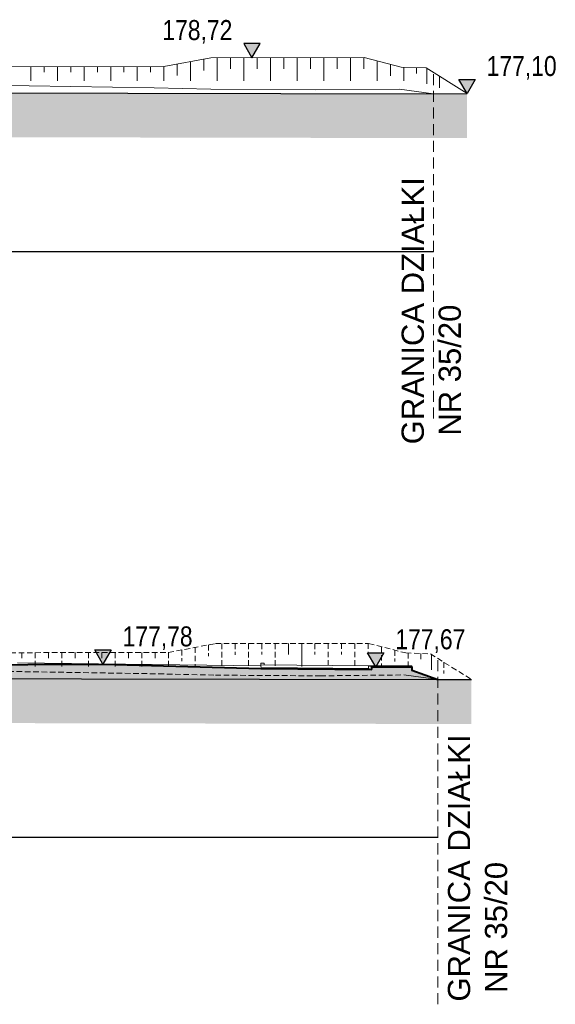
# Model space of a CAD drawing. Header units: metres. Extents: x 964 to 7125, y -212 to 9570.
# Tile 128 of 185: x 2180 to 2205, y 229 to 273. Entities that reach past the tile are written whole.
import ezdxf

# ---------------------------------------------------------------- set-up
doc = ezdxf.new("R2010")
doc.units = ezdxf.units.M
for name, pattern in [('( Dashed )', [0.75, 0.5, -0.25]), ('CIĄGłA', [0]), ('DASH', [0.75, 0.5, -0.25])]:
    doc.linetypes.add(name, pattern=pattern)
doc.layers.add('- AGP-1_OPISY', color=7, linetype='Continuous', lineweight=13)
doc.layers.add('AGP1_OPISY', color=7, linetype='Continuous', lineweight=13)
doc.layers.add('zz-odwodnienie', color=5, linetype='Continuous')
doc.styles.add('GENERATED_STYLE_2', font='arial.ttf')
doc.styles.get("Standard").update_dxf_attribs({"font": 'arial.ttf'})

# ---------------------------------------------------------------- blocks, each defined once
blk = doc.blocks.new('d_rzędna')
at = {"layer": 'zz-odwodnienie'}
blk.add_hatch(color=0, dxfattribs=at).paths.add_polyline_path([(0, 0), (0.369, 0.639), (-0.369, 0.639)])
at = {"layer": 'zz-odwodnienie', "color": 0}
for p, q in [((-0.369, 0.639), (0, 0)), ((0.369, 0.639), (-0.369, 0.639)), ((-0.369, 0.639), (0, 0)), ((0.369, 0.639), (-0.369, 0.639)), ((0, 0), (0.369, 0.639)), ((0, 0), (0.369, 0.639))]:
    blk.add_line(p, q, dxfattribs=at)

msp = doc.modelspace()

# ---------------------------------------------------------------- hatches: boundary and pattern name
at = {"transparency": 33554559}
h = msp.add_hatch(color=256, dxfattribs=at)
h.dxf.hatch_style = 1
h.paths.add_polyline_path([(2175.587, 270.041), (2150.945, 270.092), (2150.945, 268.092), (2175.587, 268.041)])
h.paths.add_polyline_path([(2200.622, 269.992), (2175.587, 270.041), (2175.587, 268.041), (2200.622, 267.992)])
at = {"lineweight": 9, "true_color": 0xed1f24}
h = msp.add_hatch(dxfattribs=at)
h.set_pattern_fill('AR-CONC', color=240, scale=0.001, angle=45)
h.set_pattern_definition([(95, (-231.1254, -784.56888), (0.14009465, 0.117553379), [0.01905, -0.20955]), (40, (-231.1254, -784.56888), (-0.160018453, 0.110176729), [0.01524, -0.167640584]), (145.451445, (-231.11373, -784.55909), (-0.019923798, 0.227730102), [0.016190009, -0.178090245]), (91.1842, (-231.16133, -784.53296), (0.221410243, 0.161953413), [0.028575, -0.314325]), (141.635558, (-231.14288, -784.51947), (-0.007086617, 0.342826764), [0.024285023, -0.267135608]), (36.184151, (-231.16133, -784.53296), (-0.007086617, 0.342826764), [0.022859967, -0.251459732]), (66, (-231.13439, -784.52398), (0.179519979, 0.034895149), [0.01905, -0.20955]), (11, (-231.13439, -784.52398), (-0.086539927, 0.173941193), [0.01524, -0.16764]), (116.451445, (-231.11943, -784.52108), (0.092980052, 0.208836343), [0.016190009, -0.178089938]), (82.5, (-231.125405, -784.568885), (-0.057605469, 0.0619734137), [0, -0.165608, 0, -0.17018, 0, -0.168275]), (52.5, (-231.125405, -784.568885), (-0.0235897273, 0.1180870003), [0, -0.097028, 0, -0.161798, 0, -0.064135]), (12.5, (-231.16546, -784.60894), (0.099927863, 0.0918261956), [0, -0.0635, 0, -0.19812, 0, -0.26289]), (2.5, (-231.18342, -784.6269), (0.0867639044, 0.122722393), [0, -0.08255, 0, -0.131572, 0, -0.18669])])
h.paths.add_polyline_path([(2177.341, 244.022), (2175.787, 244.049), (2175.787, 243.661), (2199.31, 243.612), (2197.781, 243.822), (2194.02, 243.782), (2189.289, 243.812), (2186.728, 243.872)], flags=17)
h.paths.add_polyline_path([(2198.131, 244.182), (2196.331, 244.182), (2196.331, 244.062), (2191.331, 244.112), (2184.23, 244.312), (2175.787, 244.271), (2175.787, 244.049), (2177.341, 244.022), (2186.728, 243.872), (2189.289, 243.812), (2194.02, 243.782), (2197.781, 243.822), (2199.31, 243.612), (2198.131, 244.032)])
h.paths.add_polyline_path([(2175.787, 244.271), (2174.082, 244.262), (2171.519, 244.246), (2170.85, 244.132), (2175.787, 244.049)])
at = {"transparency": 33554559}
h = msp.add_hatch(color=256, dxfattribs=at)
h.dxf.hatch_style = 1
h.paths.add_polyline_path([(2175.787, 243.661), (2151.144, 243.712), (2151.144, 241.712), (2175.787, 241.661)])
h.paths.add_polyline_path([(2200.821, 243.612), (2175.787, 243.661), (2175.787, 241.661), (2200.821, 241.612)])

# ---------------------------------------------------------------- linework, layer by layer
at = {"layer": '- AGP-1_OPISY', "color": 251, "linetype": 'CIĄGłA', "lineweight": 9, "true_color": 0x636466}
for points in [[(2170.651, 270.512), (2173.883, 271.062), (2178.735, 271.202), (2186.971, 271.212), (2189.09, 271.612), (2195.993, 271.622), (2197.661, 271.192)], [(2187.576, 271.326), (2187.576, 270.818)], [(2188.176, 271.44), (2188.176, 270.577)], [(2188.776, 271.553), (2188.776, 271.044)], [(2189.376, 271.613), (2189.376, 270.577)], [(2189.976, 271.613), (2189.976, 271.113)], [(2190.576, 271.614), (2190.576, 270.577)], [(2191.176, 271.615), (2191.176, 271.115)], [(2191.776, 271.616), (2191.776, 270.577)], [(2192.376, 271.617), (2192.376, 271.117)], [(2192.976, 271.618), (2192.976, 270.577)], [(2193.576, 271.619), (2193.576, 271.119)], [(2194.176, 271.62), (2194.176, 270.577)], [(2194.776, 271.62), (2194.776, 271.12)], [(2195.376, 271.621), (2195.376, 270.577)], [(2195.976, 271.622), (2195.976, 271.11)], [(2196.576, 271.472), (2196.576, 270.577)], [(2180.976, 271.205), (2180.976, 270.577)], [(2181.576, 271.206), (2181.576, 270.956)], [(2182.176, 271.206), (2182.176, 270.577)], [(2182.776, 271.207), (2182.776, 270.957)], [(2183.376, 271.208), (2183.376, 270.577)], [(2183.976, 271.209), (2183.976, 270.959)], [(2184.576, 271.209), (2184.576, 270.577)], [(2185.176, 271.21), (2185.176, 270.96)], [(2185.776, 271.211), (2185.776, 270.577)], [(2186.376, 271.211), (2186.376, 270.961)], [(2186.976, 271.213), (2186.976, 270.577)], [(2197.176, 271.317), (2197.176, 270.801)], [(2197.661, 271.192), (2198.775, 271.152)], [(2197.776, 271.188), (2197.776, 270.577)], [(2198.345, 271.168), (2198.345, 270.909)], [(2198.775, 271.152), (2200.622, 269.995), (2199.11, 269.992)], [(2198.818, 271.125), (2198.818, 270.432)], [(2170.651, 270.512), (2177.142, 270.402), (2186.529, 270.252), (2189.09, 270.192), (2193.82, 270.162), (2197.581, 270.202)], [(2199.375, 270.777), (2199.375, 270.26)], [(2197.581, 270.202), (2199.11, 269.992)], [(2197.781, 243.822), (2199.31, 243.612)]]:
    msp.add_lwpolyline(points, dxfattribs=at)
at = {"layer": '- AGP-1_OPISY', "color": 251, "linetype": 'CIĄGłA', "lineweight": 9, "ltscale": 0.5, "true_color": 0x636466}
for points in [[(2192.576, 245.237), (2192.576, 244.737)], [(2193.176, 245.238), (2193.176, 244.197)], [(2199.018, 244.746), (2199.018, 244.052)]]:
    msp.add_lwpolyline(points, dxfattribs=at)
at = {"layer": '- AGP-1_OPISY', "color": 242, "linetype": 'CIĄGłA', "lineweight": 40, "true_color": 0xcd2027}
for points in [[(2152.156, 244.162), (2158.219, 244.162), (2174.082, 244.262), (2184.23, 244.312), (2191.331, 244.112), (2196.331, 244.062)], [(2196.331, 244.062), (2196.331, 244.182)], [(2196.331, 244.182), (2198.131, 244.182), (2198.131, 244.032)], [(2198.131, 244.182), (2198.131, 244.032), (2199.31, 243.612)]]:
    msp.add_lwpolyline(points, dxfattribs=at)
at = {"color": 18, "linetype": 'DASH', "lineweight": 9, "true_color": 0x000000}
for points in [[(2199.11, 255.371), (2199.11, 270.942)], [(2199.31, 228.992), (2199.31, 244.563)]]:
    msp.add_lwpolyline(points, dxfattribs=at)
at = {"lineweight": 30}
for points in [[(2150.945, 270.092), (2199.11, 269.992)], [(2199.11, 269.992), (2200.622, 269.995)], [(2151.144, 243.712), (2199.31, 243.612)], [(2199.31, 243.612), (2200.821, 243.616)]]:
    msp.add_lwpolyline(points, dxfattribs=at)
at = {"color": 242, "true_color": 0xcd2027}
for points in [[(2150.945, 262.892), (2199.11, 262.892)], [(2151.144, 236.512), (2199.31, 236.512)]]:
    msp.add_lwpolyline(points, dxfattribs=at)
at = {"color": 251, "linetype": '( Dashed )', "lineweight": 20, "ltscale": 0.5, "true_color": 0x636466}
for points in [[(2170.85, 244.132), (2174.082, 244.682), (2178.934, 244.822), (2187.17, 244.832), (2189.289, 245.232), (2196.192, 245.242), (2197.861, 244.812)], [(2188.976, 245.173), (2188.976, 244.664)], [(2189.576, 245.233), (2189.576, 244.197)], [(2190.176, 245.234), (2190.176, 244.734)], [(2190.776, 245.235), (2190.776, 244.197)], [(2191.376, 245.236), (2191.376, 244.736)], [(2191.976, 245.236), (2191.976, 244.197)], [(2193.776, 245.239), (2193.776, 244.739)], [(2194.376, 245.24), (2194.376, 244.197)], [(2194.976, 245.241), (2194.976, 244.741)], [(2195.576, 245.242), (2195.576, 244.197)], [(2196.176, 245.242), (2196.176, 244.73)], [(2180.576, 244.824), (2180.576, 244.574)], [(2181.176, 244.825), (2181.176, 244.197)], [(2181.776, 244.826), (2181.776, 244.576)], [(2182.376, 244.827), (2182.376, 244.197)], [(2182.976, 244.827), (2182.976, 244.577)], [(2183.576, 244.828), (2183.576, 244.197)], [(2184.176, 244.829), (2184.176, 244.579)], [(2184.776, 244.83), (2184.776, 244.197)], [(2185.376, 244.83), (2185.376, 244.58)], [(2185.976, 244.831), (2185.976, 244.197)], [(2186.576, 244.832), (2186.576, 244.582)], [(2187.176, 244.834), (2187.176, 244.197)], [(2187.776, 244.947), (2187.776, 244.438)], [(2188.376, 245.06), (2188.376, 244.197)], [(2196.776, 245.092), (2196.776, 244.197)], [(2197.376, 244.937), (2197.376, 244.421)], [(2197.861, 244.812), (2198.975, 244.772)], [(2197.976, 244.808), (2197.976, 244.197)], [(2198.545, 244.788), (2198.545, 244.53)], [(2198.975, 244.772), (2200.821, 243.616), (2199.31, 243.612)], [(2199.574, 244.397), (2199.574, 243.881)], [(2170.85, 244.132), (2177.341, 244.022), (2186.728, 243.872), (2189.289, 243.812), (2194.02, 243.782), (2197.781, 243.822)]]:
    msp.add_lwpolyline(points, dxfattribs=at)
at = {"color": 18, "lineweight": 9, "true_color": 0x000000}
for points in [[(2191.331, 244.232), (2180.384, 244.362)], [(2191.331, 244.232), (2191.331, 244.352), (2191.481, 244.352)], [(2196.192, 244.112), (2196.192, 244.232), (2191.331, 244.282)], [(2191.481, 244.352), (2191.48, 244.281)], [(2196.192, 244.112), (2196.192, 244.232), (2198.131, 244.232), (2198.131, 244.182)], [(2196.331, 244.182), (2196.192, 244.232)], [(2196.331, 244.062), (2196.192, 244.112)]]:
    msp.add_lwpolyline(points, dxfattribs=at)
msp.add_lwpolyline([(2196.192, 244.112), (2191.38, 244.162, -0.411204), (2191.331, 244.212), (2191.331, 244.282)], format="xyb", dxfattribs=at)

# ---------------------------------------------------------------- block references
at = {"layer": 'zz-odwodnienie'}
msp.add_blockref('d_rzędna', (2190.936, 271.615), dxfattribs=at)
at = {"layer": 'zz-odwodnienie', "xscale": -1}
for p in [(2200.622, 269.995), (2184.23, 244.312), (2196.511, 244.182)]:
    msp.add_blockref('d_rzędna', p, dxfattribs=at)

# ---------------------------------------------------------------- texts
at = {"layer": 'AGP1_OPISY', "color": 18, "linetype": 'Continuous', "lineweight": 5, "true_color": 0x000000, "char_height": 1, "width": 47.22046, "attachment_point": 1, "rotation": 90, "style": 'GENERATED_STYLE_2'}
for insert in [(2197.677, 254.206), (2199.762, 229.114)]:
    msp.add_mtext('GRANICA DZIAŁKI\\P NR 35/20', dxfattribs=dict(at, insert=insert))
at = {"layer": 'zz-odwodnienie', "char_height": 0.9, "width": 5.78409}
for s, insert, attachment_point in [('{\\fArial Narrow|b0|i0|c238|p34;178,72}', (2186.902, 273.309), 1), ('{\\fArial Narrow|b0|i0|c238|p34;177,10}', (2204.657, 271.69), 3)]:
    msp.add_mtext(s, dxfattribs=dict(at, insert=insert, attachment_point=attachment_point))
at = {"layer": 'zz-odwodnienie', "color": 242, "true_color": 0xcd2027, "char_height": 0.9, "width": 5.78409, "attachment_point": 3}
for s, insert in [('{\\fArial Narrow|b0|i0|c238|p34;177,78}', (2188.265, 246.007)), ('{\\fArial Narrow|b0|i0|c238|p34;177,67}', (2200.546, 245.877))]:
    msp.add_mtext(s, dxfattribs=dict(at, insert=insert))

doc.saveas('drawing.dxf')
